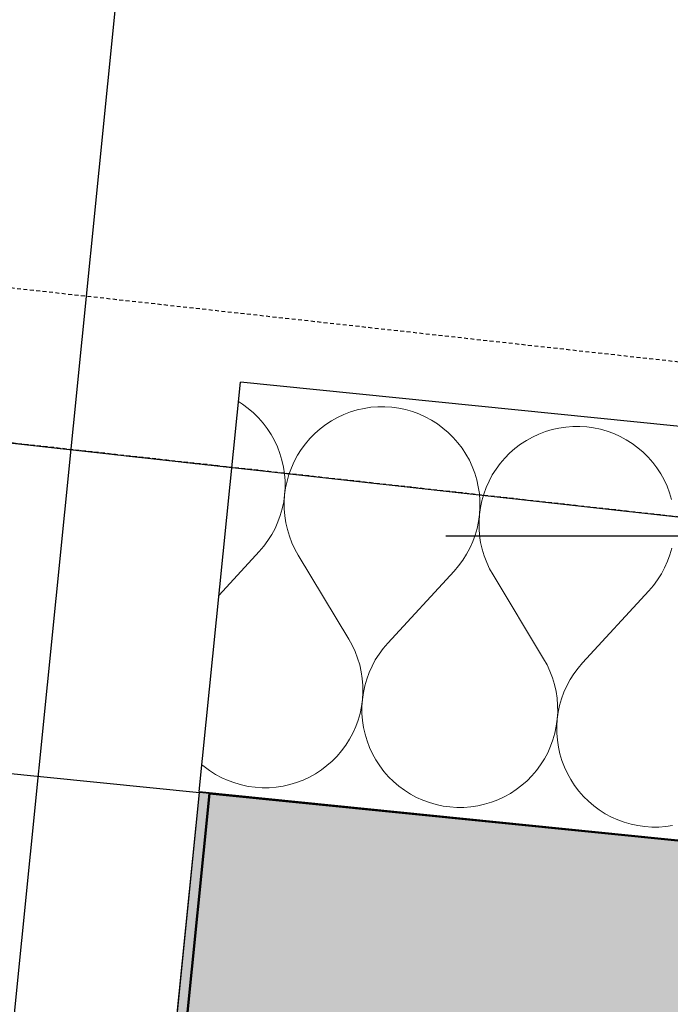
# Model space of a CAD drawing. Header units: millimetres. Extents: x -25972 to 4435, y -2839 to 20217.
# Tile 90 of 110: x -13510 to -13257, y 9233 to 9615. Entities that reach past the tile are written whole.
import ezdxf

# ---------------------------------------------------------------- set-up
doc = ezdxf.new("R2010")
doc.units = ezdxf.units.MM
doc.header["$MEASUREMENT"] = 0
for name, pattern in [('Wipeout_Contour', [1000, 0, -1000]), ('Čerchovaná M', [4.5, 2.5, -0.85, 0.3, -0.85]), ('Čárkovaná S', [2.5, 1.5, -1])]:
    doc.linetypes.add(name, pattern=pattern)
for name, color, linetype in [('7._POHLED ZÁPADNÍ_2_3D prvky fasada nove', 7, 'Continuous'), ('7._POHLED ZÁPADNÍ_2_Konstrukce - nosné', 7, 'Continuous'), ('7._POHLED ZÁPADNÍ_2_Nové_3D prvky fasada nove', 7, 'Continuous'), ('7._POHLED ZÁPADNÍ_2_Nové_3D prvky model', 7, 'Continuous'), ('7._POHLED ZÁPADNÍ_2_Nové_Konstrukce - nosné', 7, 'Continuous'), ('7._POHLED ZÁPADNÍ_2_Nové_Kóty - SP', 7, 'Continuous'), ('7._POHLED ZÁPADNÍ_2_Nové_Otvory – Dveře', 7, 'Continuous'), ('7._POHLED ZÁPADNÍ_2_Nové_Výplně – Řezové', 7, 'Continuous'), ('7._POHLED ZÁPADNÍ_2_Výplně – Řezové', 7, 'Continuous')]:
    doc.layers.add(name, color=color, linetype=linetype)

# ---------------------------------------------------------------- blocks, each defined once
blk = doc.blocks.new('*X39', base_point=(-26263.07, -5016.56))
at = {"layer": '7._POHLED ZÁPADNÍ_2_Nové_Výplně – Řezové', "color": 21, "linetype": 'Continuous', "lineweight": 20, "true_color": 0xffaaaa}
for p, q in [((-13423.15, 9465.96), (-13424.71, 9466.95)), ((-13420.96, 9464.35), (-13423.15, 9465.96)), ((-13418.9, 9462.58), (-13420.96, 9464.35)), ((-13375.89, 9464.33), (-13378.54, 9463.73)), ((-13373.2, 9464.74), (-13375.89, 9464.33)), ((-13370.49, 9464.95), (-13373.2, 9464.74)), ((-13367.77, 9464.97), (-13370.49, 9464.95)), ((-13365.05, 9464.79), (-13367.77, 9464.97)), ((-13362.36, 9464.42), (-13365.05, 9464.79)), ((-13359.69, 9463.86), (-13362.36, 9464.42)), ((-13416.96, 9460.67), (-13418.9, 9462.58)), ((-13415.17, 9458.62), (-13416.96, 9460.67)), ((-13386.16, 9460.84), (-13388.54, 9459.52)), ((-13383.69, 9461.98), (-13386.16, 9460.84)), ((-13381.15, 9462.95), (-13383.69, 9461.98)), ((-13378.54, 9463.73), (-13381.15, 9462.95)), ((-13357.08, 9463.11), (-13359.69, 9463.86)), ((-13354.52, 9462.17), (-13357.08, 9463.11)), ((-13352.04, 9461.06), (-13354.52, 9462.17)), ((-13349.64, 9459.77), (-13352.04, 9461.06)), ((-13413.52, 9456.45), (-13415.17, 9458.62)), ((-13390.81, 9458.03), (-13392.98, 9456.38)), ((-13388.54, 9459.52), (-13390.81, 9458.03)), ((-13347.35, 9458.32), (-13349.64, 9459.77)), ((-13345.16, 9456.7), (-13347.35, 9458.32)), ((-13343.09, 9454.93), (-13345.16, 9456.7)), ((-13300.08, 9456.68), (-13302.74, 9456.09)), ((-13297.39, 9457.09), (-13300.08, 9456.68)), ((-13294.68, 9457.3), (-13297.39, 9457.09)), ((-13291.96, 9457.32), (-13294.68, 9457.3)), ((-13289.24, 9457.14), (-13291.96, 9457.32)), ((-13286.55, 9456.77), (-13289.24, 9457.14)), ((-13283.89, 9456.21), (-13286.55, 9456.77)), ((-13412.04, 9454.17), (-13413.52, 9456.45)), ((-13410.72, 9451.8), (-13412.04, 9454.17)), ((-13395.02, 9454.59), (-13396.94, 9452.65)), ((-13392.98, 9456.38), (-13395.02, 9454.59)), ((-13341.16, 9453.02), (-13343.09, 9454.93)), ((-13339.36, 9450.97), (-13341.16, 9453.02)), ((-13310.35, 9453.19), (-13312.73, 9451.87)), ((-13307.88, 9454.33), (-13310.35, 9453.19)), ((-13305.34, 9455.3), (-13307.88, 9454.33)), ((-13302.74, 9456.09), (-13305.34, 9455.3)), ((-13281.27, 9455.46), (-13283.89, 9456.21)), ((-13278.72, 9454.53), (-13281.27, 9455.46)), ((-13276.24, 9453.41), (-13278.72, 9454.53)), ((-13273.84, 9452.12), (-13276.24, 9453.41)), ((-13409.57, 9449.33), (-13410.72, 9451.8)), ((-13408.61, 9446.78), (-13409.57, 9449.33)), ((-13398.7, 9450.58), (-13400.32, 9448.39)), ((-13396.94, 9452.65), (-13398.7, 9450.58)), ((-13337.72, 9448.81), (-13339.36, 9450.97)), ((-13315.01, 9450.38), (-13317.18, 9448.74)), ((-13312.73, 9451.87), (-13315.01, 9450.38)), ((-13271.54, 9450.67), (-13273.84, 9452.12)), ((-13269.35, 9449.05), (-13271.54, 9450.67)), ((-13267.29, 9447.28), (-13269.35, 9449.05)), ((-13407.83, 9444.18), (-13408.61, 9446.78)), ((-13401.77, 9446.09), (-13403.06, 9443.7)), ((-13400.32, 9448.39), (-13401.77, 9446.09)), ((-13336.23, 9446.53), (-13337.72, 9448.81)), ((-13334.91, 9444.15), (-13336.23, 9446.53)), ((-13321.13, 9445), (-13322.9, 9442.93)), ((-13319.22, 9446.94), (-13321.13, 9445)), ((-13317.18, 9448.74), (-13319.22, 9446.94)), ((-13265.35, 9445.37), (-13267.29, 9447.28)), ((-13263.56, 9443.33), (-13265.35, 9445.37)), ((-13407.23, 9441.52), (-13407.83, 9444.18)), ((-13406.83, 9438.83), (-13407.23, 9441.52)), ((-13404.17, 9441.22), (-13405.1, 9438.66)), ((-13403.06, 9443.7), (-13404.17, 9441.22)), ((-13333.77, 9441.68), (-13334.91, 9444.15)), ((-13332.8, 9439.14), (-13333.77, 9441.68)), ((-13322.9, 9442.93), (-13324.51, 9440.75)), ((-13261.91, 9441.16), (-13263.56, 9443.33)), ((-13406.62, 9436.12), (-13406.83, 9438.83)), ((-13405.1, 9438.66), (-13405.85, 9436.04)), ((-13332.02, 9436.53), (-13332.8, 9439.14)), ((-13325.97, 9438.45), (-13327.25, 9436.05)), ((-13324.51, 9440.75), (-13325.97, 9438.45)), ((-13260.43, 9438.88), (-13261.91, 9441.16)), ((-13259.11, 9436.5), (-13260.43, 9438.88)), ((-13406.6, 9433.4), (-13406.62, 9436.12)), ((-13405.85, 9436.04), (-13406.41, 9433.38)), ((-13331.43, 9433.88), (-13332.02, 9436.53)), ((-13331.02, 9431.19), (-13331.43, 9433.88)), ((-13328.37, 9433.57), (-13329.3, 9431.01)), ((-13327.25, 9436.05), (-13328.37, 9433.57)), ((-13257.96, 9434.03), (-13259.11, 9436.5)), ((-13257, 9431.49), (-13257.96, 9434.03)), ((-13407.15, 9427.99), (-13406.78, 9430.69)), ((-13406.78, 9430.69), (-13406.95, 9427.97)), ((-13406.78, 9430.69), (-13406.6, 9433.4)), ((-13406.41, 9433.38), (-13406.78, 9430.69)), ((-13330.81, 9428.47), (-13331.02, 9431.19)), ((-13329.3, 9431.01), (-13330.05, 9428.4)), ((-13256.21, 9428.88), (-13257, 9431.49)), ((-13407.71, 9425.33), (-13407.15, 9427.99)), ((-13406.95, 9427.97), (-13406.93, 9425.25)), ((-13330.8, 9425.75), (-13330.81, 9428.47)), ((-13330.05, 9428.4), (-13330.61, 9425.73)), ((-13409.4, 9420.16), (-13408.46, 9422.71)), ((-13408.46, 9422.71), (-13407.71, 9425.33)), ((-13406.93, 9425.25), (-13406.72, 9422.54)), ((-13406.72, 9422.54), (-13406.31, 9419.85)), ((-13331.35, 9420.34), (-13330.97, 9423.04)), ((-13330.97, 9423.04), (-13331.15, 9420.32)), ((-13330.97, 9423.04), (-13330.8, 9425.75)), ((-13330.61, 9425.73), (-13330.97, 9423.04)), ((-13410.52, 9417.68), (-13409.4, 9420.16)), ((-13406.31, 9419.85), (-13405.72, 9417.19)), ((-13331.91, 9417.68), (-13331.35, 9420.34)), ((-13331.15, 9420.32), (-13331.13, 9417.6)), ((-13413.26, 9412.99), (-13411.81, 9415.28)), ((-13411.81, 9415.28), (-13410.52, 9417.68)), ((-13405.72, 9417.19), (-13404.93, 9414.59)), ((-13404.93, 9414.59), (-13403.96, 9412.05)), ((-13333.6, 9412.51), (-13332.66, 9415.07)), ((-13332.66, 9415.07), (-13331.91, 9417.68)), ((-13331.13, 9417.6), (-13330.92, 9414.89)), ((-13330.92, 9414.89), (-13330.51, 9412.2)), ((-13416.65, 9408.73), (-13414.88, 9410.8)), ((-13414.88, 9410.8), (-13413.26, 9412.99)), ((-13403.96, 9412.05), (-13402.81, 9409.58)), ((-13334.71, 9410.03), (-13333.6, 9412.51)), ((-13330.51, 9412.2), (-13329.91, 9409.55)), ((-13432.3, 9391.74), (-13416.65, 9408.73)), ((-13402.81, 9409.58), (-13401.49, 9407.2)), ((-13381.81, 9374.59), (-13401.49, 9407.2)), ((-13337.46, 9405.34), (-13336, 9407.64)), ((-13336, 9407.64), (-13334.71, 9410.03)), ((-13329.91, 9409.55), (-13329.12, 9406.94)), ((-13329.12, 9406.94), (-13328.16, 9404.4)), ((-13257.79, 9404.86), (-13256.85, 9407.42)), ((-13256.85, 9407.42), (-13256.1, 9410.03)), ((-13340.85, 9401.09), (-13339.08, 9403.15)), ((-13339.08, 9403.15), (-13337.46, 9405.34)), ((-13328.16, 9404.4), (-13327.01, 9401.93)), ((-13258.91, 9402.38), (-13257.79, 9404.86)), ((-13366.65, 9373.06), (-13340.85, 9401.09)), ((-13327.01, 9401.93), (-13325.69, 9399.56)), ((-13306, 9366.94), (-13325.69, 9399.56)), ((-13261.65, 9397.69), (-13260.2, 9399.99)), ((-13260.2, 9399.99), (-13258.91, 9402.38)), ((-13265.04, 9393.44), (-13263.27, 9395.5)), ((-13263.27, 9395.5), (-13261.65, 9397.69)), ((-13290.84, 9365.41), (-13265.04, 9393.44)), ((-13380.49, 9372.21), (-13381.81, 9374.59)), ((-13366.65, 9373.06), (-13368.42, 9370.99)), ((-13379.34, 9369.74), (-13380.49, 9372.21)), ((-13378.37, 9367.2), (-13379.34, 9369.74)), ((-13370.04, 9368.8), (-13371.49, 9366.51)), ((-13368.42, 9370.99), (-13370.04, 9368.8)), ((-13377.58, 9364.6), (-13378.37, 9367.2)), ((-13371.49, 9366.51), (-13372.78, 9364.11)), ((-13304.68, 9364.56), (-13306, 9366.94)), ((-13290.84, 9365.41), (-13292.61, 9363.34)), ((-13376.99, 9361.94), (-13377.58, 9364.6)), ((-13376.58, 9359.25), (-13376.99, 9361.94)), ((-13373.9, 9361.63), (-13374.83, 9359.08)), ((-13372.78, 9364.11), (-13373.9, 9361.63)), ((-13303.53, 9362.09), (-13304.68, 9364.56)), ((-13302.56, 9359.55), (-13303.53, 9362.09)), ((-13294.23, 9361.16), (-13295.69, 9358.86)), ((-13292.61, 9363.34), (-13294.23, 9361.16)), ((-13376.37, 9356.54), (-13376.58, 9359.25)), ((-13374.83, 9359.08), (-13375.59, 9356.46)), ((-13301.78, 9356.95), (-13302.56, 9359.55)), ((-13301.18, 9354.29), (-13301.78, 9356.95)), ((-13295.69, 9358.86), (-13296.98, 9356.46)), ((-13376.52, 9351.1), (-13376.35, 9353.82)), ((-13376.15, 9353.8), (-13376.52, 9351.1)), ((-13376.35, 9353.82), (-13376.37, 9356.54)), ((-13375.59, 9356.46), (-13376.15, 9353.8)), ((-13300.77, 9351.6), (-13301.18, 9354.29)), ((-13298.09, 9353.98), (-13299.03, 9351.43)), ((-13296.98, 9356.46), (-13298.09, 9353.98)), ((-13376.89, 9348.41), (-13376.52, 9351.1)), ((-13376.52, 9351.1), (-13376.7, 9348.39)), ((-13300.56, 9348.89), (-13300.77, 9351.6)), ((-13299.03, 9351.43), (-13299.78, 9348.81)), ((-13378.19, 9343.13), (-13377.45, 9345.75)), ((-13377.45, 9345.75), (-13376.89, 9348.41)), ((-13376.7, 9348.39), (-13376.68, 9345.67)), ((-13376.68, 9345.67), (-13376.47, 9342.96)), ((-13300.71, 9343.46), (-13300.54, 9346.17)), ((-13300.34, 9346.15), (-13300.71, 9343.46)), ((-13300.54, 9346.17), (-13300.56, 9348.89)), ((-13299.78, 9348.81), (-13300.34, 9346.15)), ((-13379.13, 9340.58), (-13378.19, 9343.13)), ((-13376.47, 9342.96), (-13376.07, 9340.27)), ((-13301.08, 9340.76), (-13300.71, 9343.46)), ((-13300.71, 9343.46), (-13300.89, 9340.74)), ((-13381.53, 9335.7), (-13380.24, 9338.09)), ((-13380.24, 9338.09), (-13379.13, 9340.58)), ((-13376.07, 9340.27), (-13375.47, 9337.61)), ((-13302.39, 9335.48), (-13301.64, 9338.1)), ((-13301.64, 9338.1), (-13301.08, 9340.76)), ((-13300.89, 9340.74), (-13300.88, 9338.02)), ((-13300.88, 9338.02), (-13300.67, 9335.31)), ((-13382.98, 9333.4), (-13381.53, 9335.7)), ((-13375.47, 9337.61), (-13374.69, 9335.01)), ((-13374.69, 9335.01), (-13373.73, 9332.46)), ((-13303.32, 9332.93), (-13302.39, 9335.48)), ((-13300.67, 9335.31), (-13300.26, 9332.62)), ((-13386.36, 9329.14), (-13384.6, 9331.21)), ((-13384.6, 9331.21), (-13382.98, 9333.4)), ((-13373.73, 9332.46), (-13372.58, 9330)), ((-13305.72, 9328.05), (-13304.43, 9330.44)), ((-13304.43, 9330.44), (-13303.32, 9332.93)), ((-13300.26, 9332.62), (-13299.67, 9329.96)), ((-13390.32, 9325.41), (-13388.27, 9327.2)), ((-13388.27, 9327.2), (-13386.36, 9329.14)), ((-13372.58, 9330), (-13371.26, 9327.62)), ((-13371.26, 9327.62), (-13369.78, 9325.34)), ((-13307.18, 9325.75), (-13305.72, 9328.05)), ((-13299.67, 9329.96), (-13298.89, 9327.36)), ((-13298.89, 9327.36), (-13297.92, 9324.82)), ((-13438.95, 9325.79), (-13438.14, 9325.09)), ((-13438.14, 9325.09), (-13435.95, 9323.48)), ((-13435.95, 9323.48), (-13433.65, 9322.02)), ((-13394.76, 9322.28), (-13392.49, 9323.76)), ((-13392.49, 9323.76), (-13390.32, 9325.41)), ((-13369.78, 9325.34), (-13368.13, 9323.17)), ((-13368.13, 9323.17), (-13366.34, 9321.12)), ((-13310.56, 9321.49), (-13308.79, 9323.56)), ((-13308.79, 9323.56), (-13307.18, 9325.75)), ((-13297.92, 9324.82), (-13296.77, 9322.35)), ((-13433.65, 9322.02), (-13431.26, 9320.73)), ((-13431.26, 9320.73), (-13428.78, 9319.62)), ((-13428.78, 9319.62), (-13426.22, 9318.68)), ((-13426.22, 9318.68), (-13423.61, 9317.93)), ((-13404.76, 9318.06), (-13402.15, 9318.84)), ((-13402.15, 9318.84), (-13399.61, 9319.81)), ((-13399.61, 9319.81), (-13397.14, 9320.96)), ((-13397.14, 9320.96), (-13394.76, 9322.28)), ((-13366.34, 9321.12), (-13364.4, 9319.21)), ((-13364.4, 9319.21), (-13362.34, 9317.44)), ((-13314.51, 9317.76), (-13312.47, 9319.55)), ((-13312.47, 9319.55), (-13310.56, 9321.49)), ((-13296.77, 9322.35), (-13295.46, 9319.97)), ((-13295.46, 9319.97), (-13293.97, 9317.69)), ((-13423.61, 9317.93), (-13420.94, 9317.37)), ((-13420.94, 9317.37), (-13418.25, 9317)), ((-13418.25, 9317), (-13415.53, 9316.83)), ((-13415.53, 9316.83), (-13412.81, 9316.84)), ((-13412.81, 9316.84), (-13410.1, 9317.06)), ((-13410.1, 9317.06), (-13407.41, 9317.46)), ((-13407.41, 9317.46), (-13404.76, 9318.06)), ((-13362.34, 9317.44), (-13360.15, 9315.83)), ((-13360.15, 9315.83), (-13357.85, 9314.37)), ((-13318.96, 9314.63), (-13316.68, 9316.11)), ((-13316.68, 9316.11), (-13314.51, 9317.76)), ((-13293.97, 9317.69), (-13292.33, 9315.52)), ((-13292.33, 9315.52), (-13290.53, 9313.48)), ((-13357.85, 9314.37), (-13355.45, 9313.08)), ((-13355.45, 9313.08), (-13352.97, 9311.97)), ((-13352.97, 9311.97), (-13350.42, 9311.03)), ((-13350.42, 9311.03), (-13347.8, 9310.28)), ((-13328.95, 9310.41), (-13326.35, 9311.19)), ((-13326.35, 9311.19), (-13323.8, 9312.16)), ((-13323.8, 9312.16), (-13321.34, 9313.31)), ((-13321.34, 9313.31), (-13318.96, 9314.63)), ((-13290.53, 9313.48), (-13288.6, 9311.56)), ((-13288.6, 9311.56), (-13286.53, 9309.8)), ((-13347.8, 9310.28), (-13345.14, 9309.72)), ((-13345.14, 9309.72), (-13342.44, 9309.35)), ((-13342.44, 9309.35), (-13339.73, 9309.18)), ((-13339.73, 9309.18), (-13337.01, 9309.2)), ((-13337.01, 9309.2), (-13334.3, 9309.41)), ((-13334.3, 9309.41), (-13331.61, 9309.81)), ((-13331.61, 9309.81), (-13328.95, 9310.41)), ((-13286.53, 9309.8), (-13284.34, 9308.18)), ((-13284.34, 9308.18), (-13282.04, 9306.72)), ((-13282.04, 9306.72), (-13279.65, 9305.43)), ((-13279.65, 9305.43), (-13277.17, 9304.32)), ((-13277.17, 9304.32), (-13274.61, 9303.39)), ((-13274.61, 9303.39), (-13272, 9302.64)), ((-13272, 9302.64), (-13269.33, 9302.08)), ((-13269.33, 9302.08), (-13266.64, 9301.71)), ((-13266.64, 9301.71), (-13263.92, 9301.53)), ((-13263.92, 9301.53), (-13261.2, 9301.55)), ((-13261.2, 9301.55), (-13258.49, 9301.76)), ((-13258.49, 9301.76), (-13255.8, 9302.16))]:
    blk.add_line(p, q, dxfattribs=at)

msp = doc.modelspace()

# ---------------------------------------------------------------- linework, layer by layer
at = {"layer": '7._POHLED ZÁPADNÍ_2_Nové_3D prvky fasada nove', "color": 1, "linetype": 'Čárkovaná S', "lineweight": 25}
msp.add_line((-14395.46, 9609.09), (-13226.62, 9479.49), dxfattribs=at)
at = {"layer": '7._POHLED ZÁPADNÍ_2_Nové_3D prvky model', "color": 1, "linetype": 'Čerchovaná M', "lineweight": 25, "flags": 128}
msp.add_lwpolyline([(-14361.21, 10462.51), (-14461.71, 9556.06), (-13173.6, 9413.25), (-13073.1, 10319.69)], close=True, dxfattribs=at)
at = {"layer": '7._POHLED ZÁPADNÍ_2_Nové_Otvory – Dveře', "color": 1, "linetype": 'Continuous', "lineweight": 25}
msp.add_line((-13531.08, 9037.66), (-13448.84, 9857.54), dxfattribs=at)
msp.add_arc((-13531.08, 9037.66), 824, 84.27178, 174.27178, dxfattribs=at)

# ---------------------------------------------------------------- next in the draw order: wipeouts: each hides what was drawn before it
at = {"color": 254, "linetype": 'Wipeout_Contour', "lineweight": 0, "ltscale": 64177.557553}
msp.add_wipeout([(-13440, 9315.37), (-12642.62, 9234.92), (-12626.56, 9394.11), (-13423.94, 9474.56)], dxfattribs=at).dxf.layer = '7._POHLED ZÁPADNÍ_2_Nové_Výplně – Řezové'

# ---------------------------------------------------------------- next in the draw order: hatches: boundary and pattern name
at = {"layer": '7._POHLED ZÁPADNÍ_2_Nové_Výplně – Řezové', "linetype": 'Continuous', "lineweight": 0, "true_color": 0xf2b2b2}
msp.add_hatch(color=9, dxfattribs=at).paths.add_polyline_path([(-13489.85, 8817.44), (-13485.96, 8817.05), (-13436.05, 9314.55), (-13439.95, 9314.95)])
at = {"layer": '7._POHLED ZÁPADNÍ_2_Výplně – Řezové', "linetype": 'Continuous', "lineweight": 13}
msp.add_hatch(color=254, dxfattribs=at).paths.add_polyline_path([(-13436.05, 9314.55), (-13485.96, 8817.05), (-12669.09, 8735.11), (-12619.19, 9232.61)])

# ---------------------------------------------------------------- next in the draw order: linework, layer by layer
at = {"layer": '7._POHLED ZÁPADNÍ_2_Konstrukce - nosné', "color": 7, "linetype": 'Continuous', "lineweight": 50}
msp.add_line((-13474.48, 8931.48), (-13436.05, 9314.55), dxfattribs=at)
at = {"layer": '7._POHLED ZÁPADNÍ_2_Konstrukce - nosné', "color": 7, "linetype": 'Continuous', "lineweight": 50, "flags": 128}
msp.add_lwpolyline([(-12619.19, 9232.61), (-13436.05, 9314.55)], dxfattribs=at)
at = {"layer": '7._POHLED ZÁPADNÍ_2_Nové_3D prvky fasada nove', "color": 1, "linetype": 'Continuous', "lineweight": 25}
msp.add_line((-14461.71, 9556.06), (-13161.88, 9411.95), dxfattribs=at)
at = {"layer": '7._POHLED ZÁPADNÍ_2_Nové_3D prvky fasada nove', "color": 1, "linetype": 'Čárkovaná S', "lineweight": 25}
msp.add_line((-13233.23, 9419.86), (-14402.07, 9549.45), dxfattribs=at)
at = {"layer": '7._POHLED ZÁPADNÍ_2_Nové_3D prvky fasada nove', "color": 1, "linetype": 'Continuous', "lineweight": 25, "flags": 128}
for points in [[(-13489.85, 8817.44), (-13439.95, 9314.95)], [(-13436.05, 9314.55), (-13439.95, 9314.95)]]:
    msp.add_lwpolyline(points, dxfattribs=at)
at = {"layer": '7._POHLED ZÁPADNÍ_2_Nové_Konstrukce - nosné', "color": 1, "linetype": 'Continuous', "lineweight": 25}
msp.add_line((-13440, 9315.37), (-13423.94, 9474.56), dxfattribs=at)
at = {"layer": '7._POHLED ZÁPADNÍ_2_Nové_Konstrukce - nosné', "color": 1, "linetype": 'Continuous', "lineweight": 25, "flags": 128}
for points in [[(-12626.56, 9394.11), (-13423.94, 9474.56)], [(-13440, 9315.37), (-12642.62, 9234.92)]]:
    msp.add_lwpolyline(points, dxfattribs=at)
at = {"layer": '7._POHLED ZÁPADNÍ_2_Nové_Kóty - SP', "color": 1, "linetype": 'Continuous', "lineweight": 25}
msp.add_line((-12856.56, 9414.66), (-13344.06, 9414.66), dxfattribs=at)
at = {"layer": '7._POHLED ZÁPADNÍ_2_Nové_Otvory – Dveře', "color": 1, "linetype": 'Continuous', "lineweight": 25}
for p, q in [((-13440, 9315.37), (-13423.94, 9474.56)), ((-14385.2, 9409.76), (-13439.95, 9314.95)), ((-13468.39, 9031.37), (-13439.95, 9314.95))]:
    msp.add_line(p, q, dxfattribs=at)

# ---------------------------------------------------------------- next in the draw order: block references
at = {"layer": '7._POHLED ZÁPADNÍ_2_3D prvky fasada nove', "color": 9, "linetype": 'Continuous', "lineweight": 13}
msp.add_blockref('*X39', (-26263.07, -5016.56), dxfattribs=at)

doc.saveas('drawing.dxf')
